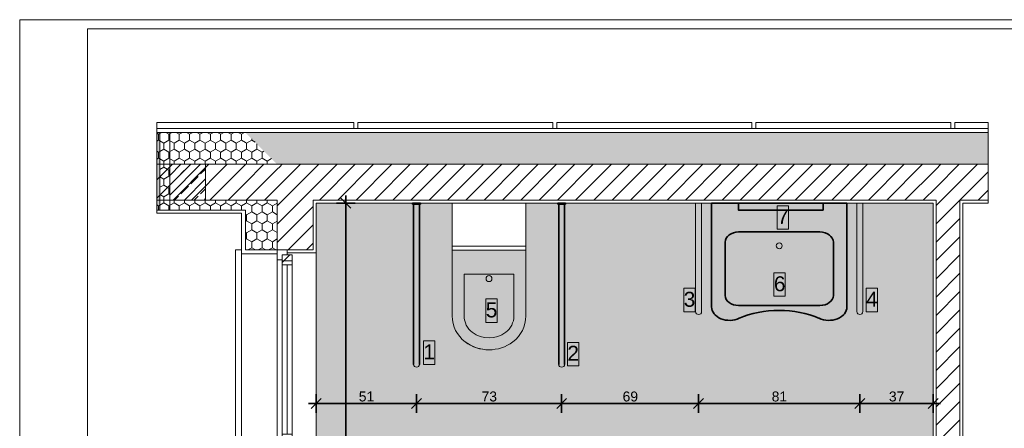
# Model space of a CAD drawing. Extents: x 5465377 to 5465550, y 5925276 to 5925338.
# Tile 118 of 182: x 5465432.61 to 5465437.56, y 5925315.27 to 5925317.32. Entities that reach past the tile are written whole.
import ezdxf
from ezdxf.enums import TextEntityAlignment as Align

# ---------------------------------------------------------------- set-up
doc = ezdxf.new("R2010")
doc.units = 0
doc.header["$MEASUREMENT"] = 0
for name, color, linetype, lineweight in [('0_Nr_Pióra__1', 7, 'Continuous', 13), ('0_Nr_Pióra__121', 255, 'Continuous', 0), ('0_Nr_Pióra__141', 7, 'Continuous', 0), ('0_Nr_Pióra__142', 7, 'Continuous', 18), ('_aranzacja _Nr_pióra__141_Nr_Pióra__7', 7, 'Continuous', 35), ('_aranzacja _Nr_pióra__201_Nr_Pióra__1', 7, 'Continuous', 13), ('_aranzacja _Nr_pióra__248_Nr_Pióra__4', 102, 'Continuous', 20), ('_aranzacja _Nr_pióra__41_Nr_Pióra__7', 7, 'Continuous', 35), ('_aranzacja _Nr_pióra__7_Nr_Pióra__1', 7, 'Continuous', 13), ('_aranzacja _Nr_pióra__7_Nr_Pióra__7', 7, 'Continuous', 35), ('_aranzacja_Nr_Pióra__7', 7, 'Continuous', 35), ('_ARCH_Sciany_Nr_Pióra__141', 7, 'Continuous', 0), ('_ARCH_Sciany_Nr_Pióra__142', 7, 'Continuous', 18), ('_ARCH_strefy_Nr_Pióra__121', 255, 'Continuous', 0), ('_ARCH_strefy_Nr_Pióra__141', 7, 'Continuous', 0), ('Okna ArchiCADa_Nr_Pióra__103', 31, 'Continuous', 15), ('Okna ArchiCADa_Nr_Pióra__141', 7, 'Continuous', 0), ('zzz_elewacje_Nr_pióra__141_Nr_Pióra__141', 7, 'Continuous', 0)]:
    doc.layers.add(name, color=color, linetype=linetype, lineweight=lineweight)
for name, color, linetype in [('_aranzacja', 7, 'Continuous'), ('_ARCH_Sciany', 7, 'Continuous'), ('_ARCH_strefy', 7, 'Continuous')]:
    doc.layers.add(name, color=color, linetype=linetype)
doc.styles.add('GENERATED_STYLE_1', font='arial.ttf')
doc.styles.add('GENERATED_STYLE_2', font='txt')
doc.styles.add('GENERATED_STYLE_3', font='txt')
doc.styles.add('GENERATED_STYLE_4', font='arial.ttf')
doc.styles.add('GENERATED_STYLE_5', font='txt')
doc.styles.get("Standard").update_dxf_attribs({"font": 'txt', "bigfont": 'BIGFONT.SHX'})
doc.dimstyles.new('GENERATED_STYLE__11', dxfattribs={"dimtxt": 0.05, "dimasz": 0.0475, "dimexe": 0.18, "dimexo": 0, "dimgap": 0.09, "dimtad": 1, "dimtih": 1, "dimtoh": 1, "dimdec": 0, "dimlfac": 100, "dimzin": 0, "dimdsep": 46, "dimtxsty": 'GENERATED_STYLE_5', "dimblk": 'ARROWHEAD_6', "dimblk1": 'ARROWHEAD_6', "dimblk2": 'ARROWHEAD_6', "dimcen": 0.09, "dimclrd": 256, "dimclre": 256, "dimclrt": 256, "dimazin": 0, "dimtfac": 1, "dimtdec": 4, "dimtmove": 0, "dimatfit": 3, "dimfxl": 0, "dimtolj": 1, "dimtzin": 0, "dimarcsym": 0})
doc.dimstyles.new('GENERATED_STYLE__12', dxfattribs={"dimtxt": 0.05, "dimasz": 0.0475, "dimexe": 0.18, "dimexo": 0, "dimgap": 0.09, "dimtad": 1, "dimdec": 0, "dimlfac": 100, "dimzin": 0, "dimdsep": 46, "dimtxsty": 'GENERATED_STYLE_5', "dimblk": 'ARROWHEAD_6', "dimblk1": 'ARROWHEAD_6', "dimblk2": 'ARROWHEAD_6', "dimcen": 0.09, "dimclrd": 256, "dimclre": 256, "dimclrt": 256, "dimazin": 0, "dimtfac": 1, "dimtdec": 4, "dimtmove": 0, "dimatfit": 3, "dimfxl": 0, "dimtolj": 1, "dimtzin": 0, "dimarcsym": 0})
pattern_1 = [(45, (5464021.33072, 5925651.47357), (-0.045961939, 0.045961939), [])]
pattern_2 = [(90, (5464021.330723, 5925651.47357), (-0.0519615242, 0), [0.03, -0.06]), (90, (5464021.30474, 5925651.51857), (-0.0519615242, 0), [0.03, -0.06]), (150, (5464021.330723, 5925651.50357), (0.0259807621, 0.045), [0.03, -0.06]), (150, (5464021.27876, 5925651.50357), (0.0259807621, 0.045), [0.03, -0.06]), (-150, (5464021.330723, 5925651.47357), (-0.0259807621, 0.045), [0.03, -0.06]), (-150, (5464021.27876, 5925651.47357), (-0.0259807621, 0.045), [0.03, -0.06])]
pattern_3 = [(90, (5464021.33072, 5925651.47357), (-0.065, 0), []), (45, (5464021.33072, 5925651.47357), (-0.065, 0.065), [])]

# ---------------------------------------------------------------- blocks, each defined once
blk = doc.blocks.new('WC NIEP._0.6_9', base_point=(5465436.5755, 5925314.7563))
at = {"layer": '_ARCH_strefy_Nr_Pióra__121', "linetype": 'Continuous'}
blk.add_hatch(color=256, dxfattribs=at).paths.add_polyline_path([(5465437.1981, 5925313.6028), (5465437.1981, 5925316.4028), (5465435.3245, 5925316.4028), (5465435.1522, 5925316.4028), (5465435.1522, 5925316.166), (5465434.7821, 5925316.166), (5465434.7821, 5925316.4028), (5465434.5574, 5925316.4028), (5465434.0981, 5925316.4028), (5465434.0981, 5925313.6028)], flags=0)
for p, q in [((5465434.5574, 5925316.4028), (5465434.0981, 5925316.4028)), ((5465434.0981, 5925316.4028), (5465434.0981, 5925313.6028)), ((5465434.7821, 5925316.4028), (5465434.5574, 5925316.4028)), ((5465434.7821, 5925316.166), (5465434.7821, 5925316.4028)), ((5465435.3245, 5925316.4028), (5465435.1522, 5925316.4028)), ((5465435.1522, 5925316.4028), (5465435.1522, 5925316.166)), ((5465437.1981, 5925316.4028), (5465435.3245, 5925316.4028)), ((5465437.1981, 5925313.6028), (5465437.1981, 5925316.4028)), ((5465435.1522, 5925316.166), (5465434.7821, 5925316.166)), ((5465434.0981, 5925313.6028), (5465437.1981, 5925313.6028))]:
    blk.add_line(p, q, dxfattribs=at)
at = {"layer": '_ARCH_strefy_Nr_Pióra__121', "linetype": 'Continuous', "flags": 128}
blk.add_lwpolyline([(5465437.1981, 5925313.6028), (5465437.1981, 5925316.4028), (5465435.3245, 5925316.4028), (5465435.1522, 5925316.4028), (5465435.1522, 5925316.166), (5465434.7821, 5925316.166), (5465434.7821, 5925316.4028), (5465434.5574, 5925316.4028), (5465434.0981, 5925316.4028), (5465434.0981, 5925313.6028)], close=True, dxfattribs=at)
at = {"layer": '_ARCH_strefy_Nr_Pióra__141', "linetype": 'Continuous'}
for p, q in [((5465436.2619, 5925314.992), (5465436.889, 5925314.992)), ((5465436.2619, 5925314.8348), (5465436.2619, 5925314.992)), ((5465436.889, 5925314.992), (5465436.889, 5925314.8348)), ((5465436.889, 5925314.8348), (5465436.2619, 5925314.8348)), ((5465436.2619, 5925314.8348), (5465436.889, 5925314.8348)), ((5465436.2619, 5925314.6701), (5465436.2619, 5925314.8348)), ((5465436.889, 5925314.8348), (5465436.889, 5925314.6701)), ((5465436.889, 5925314.6701), (5465436.2619, 5925314.6701)), ((5465436.2619, 5925314.6701), (5465436.889, 5925314.6701)), ((5465436.2619, 5925314.513), (5465436.2619, 5925314.6701)), ((5465436.889, 5925314.6701), (5465436.889, 5925314.513)), ((5465436.889, 5925314.513), (5465436.2619, 5925314.513))]:
    blk.add_line(p, q, dxfattribs=at)
at = {"linetype": 'Continuous', "flags": 1}
for tag in ['ROOM_AREA', 'ROOM_PERIM', 'ROOM_WALLS_SURF', 'ROOM_DOORS_SURF', 'ROOM_WINDS_SURF', 'ROOM_BASELEV', 'ROOM_HEIGHT', 'ROOM_NET_AREA', 'ROOM_REDUCED_AREA', 'ROOM_CALC_AREA', 'ROOM_VOLUME']:
    blk.add_attdef(tag, text='', height=2, dxfattribs=at).set_placement((5465436.5755, 5925313.7231), align=Align.BOTTOM_LEFT)
at = {"layer": '_ARCH_strefy_Nr_Pióra__141', "linetype": 'Continuous', "insert": (5465436.3675, 5925314.6393), "char_height": 0.1, "attachment_point": 1, "style": 'GENERATED_STYLE_3'}
blk.add_mtext('{8,59 m2}', dxfattribs=at)
at = {"layer": '_ARCH_strefy_Nr_Pióra__141'}
for tag, style, p in [('ROOM_NUMBER', 'GENERATED_STYLE_1', (5465436.4804, 5925314.8396)), ('ROOM_NAME', 'GENERATED_STYLE_2', (5465436.3119, 5925314.6739))]:
    blk.add_attdef(tag, text='', height=0.1, dxfattribs=dict(at, style=style)).set_placement(p, align=Align.BOTTOM_LEFT)
blk = doc.blocks.new('O1 rozwierane 12_2', base_point=(5464021.3307, 5925651.4736))
at = {"layer": 'Okna ArchiCADa_Nr_Pióra__103', "linetype": 'Continuous'}
h = blk.add_hatch(dxfattribs=at)
h.set_pattern_fill('cegła_szamotowa', color=256, style=0, pattern_type=2)
h.set_pattern_definition(pattern_3)
h.paths.add_polyline_path([(5464020.8557, 5925651.3986), (5464020.9057, 5925651.3986), (5464020.9057, 5925651.4486), (5464020.8557, 5925651.4486)], flags=0)
h = blk.add_hatch(dxfattribs=at)
h.set_pattern_fill('cegła_szamotowa', color=256, style=0, pattern_type=2)
h.set_pattern_definition(pattern_3)
h.paths.add_polyline_path([(5464021.8057, 5925651.4486), (5464021.7557, 5925651.4486), (5464021.7557, 5925651.3986), (5464021.8057, 5925651.3986)], flags=0)
at = {"layer": 'Okna ArchiCADa_Nr_Pióra__141', "linetype": 'Continuous'}
for p, q in [((5464020.8307, 5925651.6536), (5464020.8307, 5925651.6836)), ((5464020.8307, 5925651.6836), (5464021.8307, 5925651.6836)), ((5464020.8507, 5925651.6536), (5464021.8107, 5925651.6536)), ((5464021.8307, 5925651.6836), (5464021.8307, 5925651.6536)), ((5464020.8807, 5925651.4736), (5464020.8307, 5925651.4736)), ((5464020.8307, 5925651.4736), (5464020.8307, 5925651.4236)), ((5464020.8307, 5925651.4736), (5464020.8307, 5925651.4236)), ((5464020.8557, 5925651.4236), (5464020.8557, 5925651.4486)), ((5464020.8557, 5925651.4486), (5464020.8807, 5925651.4486)), ((5464020.9057, 5925651.4486), (5464020.8557, 5925651.4486)), ((5464020.8557, 5925651.4486), (5464020.8557, 5925651.3986)), ((5464020.8807, 5925651.4486), (5464020.8807, 5925651.4736)), ((5464021.7807, 5925651.4736), (5464020.8807, 5925651.4736)), ((5464020.9057, 5925651.4486), (5464021.7557, 5925651.4486)), ((5464020.9057, 5925651.3986), (5464020.9057, 5925651.4486)), ((5464021.8057, 5925651.4486), (5464021.7557, 5925651.4486)), ((5464021.7557, 5925651.4486), (5464021.7557, 5925651.3986)), ((5464021.8307, 5925651.4736), (5464021.7807, 5925651.4736)), ((5464021.7807, 5925651.4736), (5464021.7807, 5925651.4486)), ((5464021.7807, 5925651.4486), (5464021.8057, 5925651.4486)), ((5464021.8057, 5925651.4486), (5464021.8057, 5925651.4236)), ((5464021.8057, 5925651.3986), (5464021.8057, 5925651.4486)), ((5464021.8307, 5925651.4236), (5464021.8307, 5925651.4736)), ((5464021.8307, 5925651.4736), (5464021.8307, 5925651.4236)), ((5464020.8307, 5925651.4236), (5464020.8557, 5925651.4236)), ((5464020.8557, 5925651.3986), (5464020.9057, 5925651.3986)), ((5464020.9057, 5925651.4236), (5464021.7557, 5925651.4236)), ((5464020.9057, 5925651.3986), (5464021.7557, 5925651.3986)), ((5464020.9057, 5925651.3986), (5464021.7557, 5925651.3986)), ((5464021.7557, 5925651.3986), (5464021.8057, 5925651.3986)), ((5464021.8057, 5925651.4236), (5464021.8307, 5925651.4236)), ((5464020.8457, 5925651.2786), (5464021.8157, 5925651.2786)), ((5464020.8457, 5925651.2786), (5464021.8157, 5925651.2786))]:
    blk.add_line(p, q, dxfattribs=at)
blk = doc.blocks.new('Ściana_422', base_point=(5465434.0981, 5925316.4028))
at = {"layer": '_ARCH_Sciany_Nr_Pióra__141', "linetype": 'Continuous'}
h = blk.add_hatch(dxfattribs=at)
h.set_pattern_fill('Styropian2', color=256, style=0, pattern_type=2)
h.set_pattern_definition(pattern_2)
h.paths.add_polyline_path([(5465433.7231, 5925316.7578), (5465433.7231, 5925316.5978), (5465433.7431, 5925316.5978), (5465433.7431, 5925316.7578)], flags=0)
h = blk.add_hatch(dxfattribs=at)
h.set_pattern_fill('Styropian2', color=256, style=0, pattern_type=2)
h.set_pattern_definition(pattern_2)
h.paths.add_polyline_path([(5465433.7431, 5925316.7578), (5465433.7431, 5925316.5978), (5465433.9031, 5925316.5978)], flags=0)
h = blk.add_hatch(dxfattribs=at)
h.set_pattern_fill('cegła_zwykła', color=256, style=0, pattern_type=2)
h.set_pattern_definition(pattern_1)
h.paths.add_polyline_path([(5465433.7231, 5925316.5978), (5465433.7231, 5925316.4178), (5465433.7431, 5925316.4178), (5465433.7431, 5925316.5978)], flags=0)
h = blk.add_hatch(dxfattribs=at)
h.set_pattern_fill('cegła_zwykła', color=256, style=0, pattern_type=2)
h.set_pattern_definition(pattern_1)
h.paths.add_polyline_path([(5465433.7431, 5925316.5978), (5465433.7431, 5925316.4178), (5465433.9031, 5925316.4178), (5465433.9031, 5925316.5978)], flags=0)
h = blk.add_hatch(dxfattribs=at)
h.set_pattern_fill('Styropian2', color=256, style=0, pattern_type=2)
h.set_pattern_definition(pattern_2)
h.paths.add_polyline_path([(5465433.7431, 5925316.5978), (5465433.9031, 5925316.5978)], flags=0)
h = blk.add_hatch(dxfattribs=at)
h.set_pattern_fill('cegła_zwykła', color=256, style=0, pattern_type=2)
h.set_pattern_definition(pattern_1)
h.paths.add_polyline_path([(5465433.9031, 5925316.5978), (5465433.9031, 5925316.4178), (5465434.0831, 5925316.4178)], flags=0)
h = blk.add_hatch(dxfattribs=at)
h.set_pattern_fill('Styropian2', color=256, style=0, pattern_type=2)
h.set_pattern_definition(pattern_2)
h.paths.add_polyline_path([(5465433.7231, 5925316.4178), (5465433.7231, 5925316.3678), (5465433.7431, 5925316.3678), (5465433.7431, 5925316.4178)], flags=0)
h = blk.add_hatch(dxfattribs=at)
h.set_pattern_fill('Styropian2', color=256, style=0, pattern_type=2)
h.set_pattern_definition(pattern_2)
h.paths.add_polyline_path([(5465433.7431, 5925316.4178), (5465433.7431, 5925316.3678), (5465433.9031, 5925316.3678), (5465433.9031, 5925316.4178)], flags=0)
h = blk.add_hatch(dxfattribs=at)
h.set_pattern_fill('cegła_zwykła', color=256, style=0, pattern_type=2)
h.set_pattern_definition(pattern_1)
h.paths.add_polyline_path([(5465433.9031, 5925316.4178), (5465433.9031, 5925316.1678), (5465433.9531, 5925316.1678), (5465434.0831, 5925316.1678), (5465434.0831, 5925316.4178)], flags=0)
h = blk.add_hatch(dxfattribs=at)
h.set_pattern_fill('Styropian2', color=256, style=0, pattern_type=2)
h.set_pattern_definition(pattern_2)
h.paths.add_polyline_path([(5465433.7431, 5925316.1678), (5465433.9031, 5925316.1678), (5465433.9031, 5925316.3678), (5465433.7431, 5925316.3678)], flags=0)
h = blk.add_hatch(dxfattribs=at)
h.set_pattern_fill('Styropian2', color=256, style=0, pattern_type=2)
h.set_pattern_definition(pattern_2)
h.paths.add_polyline_path([(5465433.7431, 5925315.1678), (5465433.7431, 5925314.6028), (5465433.9031, 5925314.6028), (5465433.9031, 5925315.1678)], flags=0)
h = blk.add_hatch(dxfattribs=at)
h.set_pattern_fill('cegła_zwykła', color=256, style=0, pattern_type=2)
h.set_pattern_definition(pattern_1)
h.paths.add_polyline_path([(5465433.9031, 5925315.1678), (5465433.9031, 5925314.6028), (5465433.9531, 5925314.6028), (5465434.0831, 5925314.6028), (5465434.0831, 5925315.1678), (5465433.9531, 5925315.1678)], flags=0)
h = blk.add_hatch(dxfattribs=at)
h.set_pattern_fill('Styropian2', color=256, style=0, pattern_type=2)
h.set_pattern_definition(pattern_2)
h.paths.add_polyline_path([(5465433.7431, 5925313.1603), (5465433.9031, 5925313.1603), (5465433.9031, 5925313.6028), (5465433.7431, 5925313.6028)], flags=0)
h = blk.add_hatch(dxfattribs=at)
h.set_pattern_fill('cegła_zwykła', color=256, style=0, pattern_type=2)
h.set_pattern_definition(pattern_1)
h.paths.add_polyline_path([(5465433.9031, 5925313.6028), (5465433.9031, 5925313.5878), (5465434.0831, 5925313.5878), (5465434.0831, 5925313.6028), (5465433.9531, 5925313.6028)], flags=0)
h = blk.add_hatch(dxfattribs=at)
h.set_pattern_fill('cegła_zwykła', color=256, style=0, pattern_type=2)
h.set_pattern_definition(pattern_1)
h.paths.add_polyline_path([(5465433.9031, 5925313.5878), (5465433.9031, 5925313.4678), (5465434.0831, 5925313.4678), (5465434.0831, 5925313.5878)], flags=0)
h = blk.add_hatch(dxfattribs=at)
h.set_pattern_fill('cegła_zwykła', color=256, style=0, pattern_type=2)
h.set_pattern_definition(pattern_1)
h.paths.add_polyline_path([(5465434.0831, 5925313.5878), (5465434.0831, 5925313.4678), (5465434.0981, 5925313.4678), (5465434.0981, 5925313.5878)], flags=0)
h = blk.add_hatch(dxfattribs=at)
h.set_pattern_fill('cegła_zwykła', color=256, style=0, pattern_type=2)
h.set_pattern_definition(pattern_1)
h.paths.add_polyline_path([(5465433.9031, 5925313.4678), (5465433.9031, 5925313.1603), (5465434.0831, 5925313.1603), (5465434.0831, 5925313.4678)], flags=0)
for p, q in [((5465433.7431, 5925316.7578), (5465433.7231, 5925316.7578)), ((5465434.0981, 5925316.1678), (5465434.0981, 5925316.4028)), ((5465433.7231, 5925316.3678), (5465433.7431, 5925316.3678)), ((5465433.7231, 5925316.3528), (5465433.7231, 5925316.1678)), ((5465433.7431, 5925316.3678), (5465433.7431, 5925316.1678)), ((5465433.7231, 5925316.1678), (5465433.7231, 5925316.1478)), ((5465433.7231, 5925316.1478), (5465433.9031, 5925316.1478)), ((5465433.7431, 5925316.1678), (5465433.9031, 5925316.1678)), ((5465433.9031, 5925316.1678), (5465433.9031, 5925316.1478)), ((5465433.9031, 5925316.1678), (5465433.9531, 5925316.1678)), ((5465433.9531, 5925316.1678), (5465433.9531, 5925316.1528)), ((5465434.0981, 5925316.1528), (5465433.9531, 5925316.1528)), ((5465434.0981, 5925316.1678), (5465434.0981, 5925316.1528)), ((5465433.7231, 5925315.1878), (5465433.9031, 5925315.1878)), ((5465433.7231, 5925315.1678), (5465433.7231, 5925315.1878)), ((5465433.7231, 5925315.1678), (5465433.7231, 5925314.6028)), ((5465433.7431, 5925315.1678), (5465433.7431, 5925314.6028)), ((5465433.7431, 5925315.1678), (5465433.9031, 5925315.1678)), ((5465433.9031, 5925315.1678), (5465433.9031, 5925315.1878)), ((5465433.9031, 5925315.1678), (5465433.9531, 5925315.1678)), ((5465434.0981, 5925315.1828), (5465433.9531, 5925315.1828)), ((5465433.9531, 5925315.1678), (5465433.9531, 5925315.1828)), ((5465434.0981, 5925315.1678), (5465434.0981, 5925315.1828)), ((5465434.0981, 5925314.6028), (5465434.0981, 5925315.1678)), ((5465433.7231, 5925314.6028), (5465433.7231, 5925314.5828)), ((5465433.7431, 5925314.6028), (5465433.9031, 5925314.6028)), ((5465433.9031, 5925314.6028), (5465433.9031, 5925314.5828)), ((5465433.9031, 5925314.6028), (5465433.9531, 5925314.6028)), ((5465433.9531, 5925314.6028), (5465433.9531, 5925314.5878)), ((5465434.0981, 5925314.6028), (5465434.0981, 5925314.5878)), ((5465433.7231, 5925314.5828), (5465433.9031, 5925314.5828)), ((5465434.0981, 5925314.5878), (5465433.9531, 5925314.5878)), ((5465433.7231, 5925313.6228), (5465433.9031, 5925313.6228)), ((5465433.7231, 5925313.6028), (5465433.7231, 5925313.6228)), ((5465433.9031, 5925313.6028), (5465433.9031, 5925313.6228)), ((5465434.0981, 5925313.6178), (5465433.9531, 5925313.6178)), ((5465433.9531, 5925313.6028), (5465433.9531, 5925313.6178)), ((5465434.0981, 5925313.6028), (5465434.0981, 5925313.6178)), ((5465433.7231, 5925313.6028), (5465433.7231, 5925313.1603)), ((5465433.7431, 5925313.6028), (5465433.7431, 5925313.1603)), ((5465433.7431, 5925313.6028), (5465433.9031, 5925313.6028)), ((5465433.9031, 5925313.6028), (5465433.9531, 5925313.6028)), ((5465434.0981, 5925313.1603), (5465434.0981, 5925313.4528)), ((5465433.7231, 5925313.1603), (5465434.0981, 5925313.1603))]:
    blk.add_line(p, q, dxfattribs=at)
at = {"layer": '_ARCH_Sciany_Nr_Pióra__142', "linetype": 'Continuous'}
for p, q in [((5465433.7431, 5925316.5978), (5465433.7231, 5925316.5978)), ((5465433.9031, 5925316.5978), (5465433.7431, 5925316.5978)), ((5465433.7231, 5925316.4178), (5465433.7431, 5925316.4178)), ((5465433.7431, 5925316.4178), (5465433.9031, 5925316.4178)), ((5465433.9031, 5925316.4178), (5465433.9031, 5925316.1678)), ((5465434.0831, 5925316.1678), (5465434.0831, 5925316.4178)), ((5465434.0831, 5925316.1678), (5465433.9531, 5925316.1678)), ((5465433.9031, 5925315.1678), (5465433.9031, 5925314.6028)), ((5465434.0831, 5925315.1678), (5465433.9531, 5925315.1678)), ((5465434.0831, 5925314.6028), (5465434.0831, 5925315.1678)), ((5465434.0831, 5925314.6028), (5465433.9531, 5925314.6028)), ((5465433.9031, 5925313.6028), (5465433.9031, 5925313.5878)), ((5465433.9031, 5925313.5878), (5465433.9031, 5925313.4678)), ((5465434.0831, 5925313.6028), (5465433.9531, 5925313.6028)), ((5465434.0831, 5925313.5878), (5465434.0831, 5925313.6028)), ((5465434.0981, 5925313.5878), (5465434.0831, 5925313.5878)), ((5465433.9031, 5925313.4678), (5465433.9031, 5925313.1603)), ((5465434.0831, 5925313.4678), (5465434.0981, 5925313.4678)), ((5465434.0831, 5925313.1603), (5465434.0831, 5925313.4678))]:
    blk.add_line(p, q, dxfattribs=at)
at = {"layer": 'Okna ArchiCADa_Nr_Pióra__141', "linetype": 'Continuous', "xscale": -1, "rotation": 90.00000000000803}
for p in [(5465433.9031, 5925315.6678), (5465433.9031, 5925314.1028)]:
    blk.add_blockref('O1 rozwierane 12_2', p, dxfattribs=at)
blk = doc.blocks.new('Ściana_428', base_point=(5465437.1981, 5925313.6028))
at = {"layer": '_ARCH_Sciany_Nr_Pióra__141', "linetype": 'Continuous'}
h = blk.add_hatch(dxfattribs=at)
h.set_pattern_fill('cegła_zwykła', color=256, style=0, pattern_type=2)
h.set_pattern_definition(pattern_1)
h.paths.add_polyline_path([(5465437.3331, 5925313.5878), (5465437.3331, 5925316.4028), (5465437.2131, 5925316.4028), (5465437.2131, 5925313.5878)], flags=0)
h = blk.add_hatch(dxfattribs=at)
h.set_pattern_fill('cegła_zwykła', color=256, style=0, pattern_type=2)
h.set_pattern_definition(pattern_1)
h.paths.add_polyline_path([(5465437.2131, 5925313.4678), (5465437.2131, 5925313.5878), (5465437.1981, 5925313.5878), (5465437.1981, 5925313.4678)], flags=0)
h = blk.add_hatch(dxfattribs=at)
h.set_pattern_fill('cegła_zwykła', color=256, style=0, pattern_type=2)
h.set_pattern_definition(pattern_1)
h.paths.add_polyline_path([(5465437.2131, 5925313.4678), (5465437.3331, 5925313.5878), (5465437.2131, 5925313.5878)], flags=0)
for p, q in [((5465437.1981, 5925316.4028), (5465437.1981, 5925313.6028)), ((5465437.3481, 5925313.6028), (5465437.3481, 5925316.4028))]:
    blk.add_line(p, q, dxfattribs=at)
at = {"layer": '_ARCH_Sciany_Nr_Pióra__142', "linetype": 'Continuous'}
for p, q in [((5465437.2131, 5925316.4028), (5465437.2131, 5925313.5878)), ((5465437.3331, 5925313.5878), (5465437.3331, 5925316.4028)), ((5465437.2131, 5925313.5878), (5465437.1981, 5925313.5878)), ((5465437.1981, 5925313.4678), (5465437.2131, 5925313.4678))]:
    blk.add_line(p, q, dxfattribs=at)
blk.add_point((5465437.3331, 5925313.5878), dxfattribs=at)
blk = doc.blocks.new('Ściana_434', base_point=(5465433.2981, 5925316.8078))
at = {"layer": '_ARCH_Sciany_Nr_Pióra__141', "linetype": 'Continuous'}
for p, q in [((5465434.2881, 5925316.8078), (5465433.2981, 5925316.8078)), ((5465433.2981, 5925316.8078), (5465433.2981, 5925316.7778)), ((5465433.2981, 5925316.7778), (5465434.2881, 5925316.7778)), ((5465434.2881, 5925316.7778), (5465434.2881, 5925316.8078))]:
    blk.add_line(p, q, dxfattribs=at)
blk = doc.blocks.new('Ściana_431', base_point=(5465434.3081, 5925316.8078))
at = {"layer": '_ARCH_Sciany_Nr_Pióra__141', "linetype": 'Continuous'}
for p, q in [((5465435.2881, 5925316.8078), (5465434.3081, 5925316.8078)), ((5465434.3081, 5925316.8078), (5465434.3081, 5925316.7778)), ((5465434.3081, 5925316.7778), (5465435.2881, 5925316.7778)), ((5465435.2881, 5925316.7778), (5465435.2881, 5925316.8078))]:
    blk.add_line(p, q, dxfattribs=at)
blk = doc.blocks.new('Ściana_430', base_point=(5465435.3081, 5925316.8078))
at = {"layer": '_ARCH_Sciany_Nr_Pióra__141', "linetype": 'Continuous'}
for p, q in [((5465436.2881, 5925316.8078), (5465435.3081, 5925316.8078)), ((5465435.3081, 5925316.8078), (5465435.3081, 5925316.7778)), ((5465435.3081, 5925316.7778), (5465436.2881, 5925316.7778)), ((5465436.2881, 5925316.7778), (5465436.2881, 5925316.8078))]:
    blk.add_line(p, q, dxfattribs=at)
blk = doc.blocks.new('Ściana_429', base_point=(5465436.3081, 5925316.8078))
at = {"layer": '_ARCH_Sciany_Nr_Pióra__141', "linetype": 'Continuous'}
for p, q in [((5465437.2881, 5925316.8078), (5465436.3081, 5925316.8078)), ((5465436.3081, 5925316.8078), (5465436.3081, 5925316.7778)), ((5465436.3081, 5925316.7778), (5465437.2881, 5925316.7778)), ((5465437.2881, 5925316.7778), (5465437.2881, 5925316.8078))]:
    blk.add_line(p, q, dxfattribs=at)
blk = doc.blocks.new('Ściana_427', base_point=(5465437.3081, 5925316.8078))
at = {"layer": '_ARCH_Sciany_Nr_Pióra__141', "linetype": 'Continuous'}
for p, q in [((5465437.475, 5925316.8078), (5465437.3081, 5925316.8078)), ((5465437.3081, 5925316.8078), (5465437.3081, 5925316.7778)), ((5465437.3081, 5925316.7778), (5465437.475, 5925316.7778)), ((5465437.475, 5925316.7778), (5465437.475, 5925316.8078))]:
    blk.add_line(p, q, dxfattribs=at)
blk = doc.blocks.new('Ściana_424', base_point=(5465434.0981, 5925316.3528))
at = {"layer": '_ARCH_Sciany_Nr_Pióra__141', "linetype": 'Continuous'}
h = blk.add_hatch(dxfattribs=at)
h.set_pattern_fill('Styropian2', color=256, style=0, pattern_type=2)
h.set_pattern_definition(pattern_2)
h.paths.add_polyline_path([(5465433.7231, 5925316.7578), (5465433.2981, 5925316.7578), (5465433.2981, 5925316.5978), (5465433.7231, 5925316.5978)], flags=0)
h = blk.add_hatch(dxfattribs=at)
h.set_pattern_fill('cegła_zwykła', color=256, style=0, pattern_type=2)
h.set_pattern_definition(pattern_1)
h.paths.add_polyline_path([(5465433.2981, 5925316.4178), (5465433.7231, 5925316.4178), (5465433.7231, 5925316.5978), (5465433.2981, 5925316.5978)], flags=0)
h = blk.add_hatch(dxfattribs=at)
h.set_pattern_fill('Styropian2', color=256, style=0, pattern_type=2)
h.set_pattern_definition(pattern_2)
h.paths.add_polyline_path([(5465433.2981, 5925316.3678), (5465433.7231, 5925316.3678), (5465433.7231, 5925316.4178), (5465433.2981, 5925316.4178)], flags=0)
for p, q in [((5465433.7231, 5925316.7778), (5465433.2981, 5925316.7778)), ((5465433.2981, 5925316.7578), (5465433.2981, 5925316.7778)), ((5465433.7231, 5925316.7578), (5465433.2981, 5925316.7578)), ((5465433.2981, 5925316.5978), (5465433.2981, 5925316.7578)), ((5465433.2981, 5925316.4178), (5465433.2981, 5925316.5978)), ((5465433.2981, 5925316.3678), (5465433.2981, 5925316.4178)), ((5465433.2981, 5925316.3678), (5465433.7231, 5925316.3678)), ((5465433.2981, 5925316.3528), (5465433.2981, 5925316.3678)), ((5465433.2981, 5925316.3528), (5465433.7231, 5925316.3528))]:
    blk.add_line(p, q, dxfattribs=at)
at = {"layer": '_ARCH_Sciany_Nr_Pióra__142', "linetype": 'Continuous'}
for p, q in [((5465433.7231, 5925316.5978), (5465433.2981, 5925316.5978)), ((5465433.2981, 5925316.4178), (5465433.7231, 5925316.4178))]:
    blk.add_line(p, q, dxfattribs=at)
blk = doc.blocks.new('Ściana_425', base_point=(5465437.475, 5925316.4028))
at = {"layer": '_ARCH_Sciany_Nr_Pióra__141', "linetype": 'Continuous'}
h = blk.add_hatch(dxfattribs=at)
h.set_pattern_fill('Styropian2', color=256, style=0, pattern_type=2)
h.set_pattern_definition(pattern_2)
h.paths.add_polyline_path([(5465437.475, 5925316.7578), (5465433.7431, 5925316.7578), (5465433.9031, 5925316.5978), (5465437.475, 5925316.5978)], flags=0)
h = blk.add_hatch(dxfattribs=at)
h.set_pattern_fill('cegła_zwykła', color=256, style=0, pattern_type=2)
h.set_pattern_definition(pattern_1)
h.paths.add_polyline_path([(5465437.2131, 5925316.5978), (5465433.9031, 5925316.5978), (5465434.0831, 5925316.4178), (5465437.2131, 5925316.4178)], flags=0)
h = blk.add_hatch(dxfattribs=at)
h.set_pattern_fill('cegła_zwykła', color=256, style=0, pattern_type=2)
h.set_pattern_definition(pattern_1)
h.paths.add_polyline_path([(5465437.3331, 5925316.5978), (5465437.2131, 5925316.5978), (5465437.2131, 5925316.4178), (5465437.3331, 5925316.4178)], flags=0)
h = blk.add_hatch(dxfattribs=at)
h.set_pattern_fill('cegła_zwykła', color=256, style=0, pattern_type=2)
h.set_pattern_definition(pattern_1)
h.paths.add_polyline_path([(5465437.3331, 5925316.4178), (5465437.475, 5925316.4178), (5465437.475, 5925316.5978), (5465437.3331, 5925316.5978)], flags=0)
h = blk.add_hatch(dxfattribs=at)
h.set_pattern_fill('cegła_zwykła', color=256, style=0, pattern_type=2)
h.set_pattern_definition(pattern_1)
h.paths.add_polyline_path([(5465437.3331, 5925316.4178), (5465437.2131, 5925316.4178), (5465437.2131, 5925316.4028), (5465437.3331, 5925316.4028)], flags=0)
for p, q in [((5465437.475, 5925316.7778), (5465433.7231, 5925316.7778)), ((5465437.475, 5925316.4028), (5465437.475, 5925316.7778)), ((5465437.475, 5925316.7578), (5465433.7431, 5925316.7578)), ((5465434.0981, 5925316.4028), (5465437.1981, 5925316.4028)), ((5465437.3481, 5925316.4028), (5465437.475, 5925316.4028))]:
    blk.add_line(p, q, dxfattribs=at)
at = {"layer": '_ARCH_Sciany_Nr_Pióra__142', "linetype": 'Continuous'}
for p, q in [((5465437.2131, 5925316.5978), (5465433.9031, 5925316.5978)), ((5465437.3331, 5925316.5978), (5465437.2131, 5925316.5978)), ((5465437.475, 5925316.5978), (5465437.3331, 5925316.5978)), ((5465434.0831, 5925316.4178), (5465437.2131, 5925316.4178)), ((5465437.2131, 5925316.4178), (5465437.2131, 5925316.4028)), ((5465437.3331, 5925316.4028), (5465437.3331, 5925316.4178)), ((5465437.3331, 5925316.4178), (5465437.475, 5925316.4178))]:
    blk.add_line(p, q, dxfattribs=at)
blk = doc.blocks.new('Bidet stojący 12_2', base_point=(5464021.3307, 5925651.4736))
at = {"layer": '0_Nr_Pióra__1', "linetype": 'Continuous'}
for p, q in [((5464021.5157, 5925651.9736), (5464021.1457, 5925651.9736)), ((5464021.1457, 5925651.9736), (5464021.1457, 5925651.6436)), ((5464021.5157, 5925651.9736), (5464021.5157, 5925651.6436)), ((5464021.2057, 5925651.8536), (5464021.2057, 5925651.6436)), ((5464021.2057, 5925651.8536), (5464021.4557, 5925651.8536)), ((5464021.4557, 5925651.8536), (5464021.4557, 5925651.6436))]:
    blk.add_line(p, q, dxfattribs=at)
blk.add_circle((5464021.3307, 5925651.8311), 0.015, dxfattribs=at)
for centre, radius, start, end in [((5464021.3082, 5925651.6436), 0.1625, 180, 233.1301), ((5464021.3082, 5925651.6436), 0.1625, 180, 233.1301), ((5464021.3082, 5925651.6436), 0.1025, 180, 233.1301), ((5464021.3532, 5925651.6436), 0.1025, 306.8699, 0), ((5464021.3532, 5925651.6436), 0.1625, 306.8699, 0), ((5464021.3307, 5925651.6736), 0.14, 233.1301, 306.8699), ((5464021.3307, 5925651.6736), 0.2, 233.1301, 306.8699), ((5464021.3307, 5925651.6736), 0.2, 233.1301, 270)]:
    blk.add_arc(centre, radius, start, end, dxfattribs=at)
blk = doc.blocks.new('Umywalka niepełnospr 12', base_point=(5464021.3307, 5925651.4736))
at = {"layer": '0_Nr_Pióra__1', "linetype": 'Continuous'}
for p, q in [((5464021.3307, 5925651.5316), (5464021.3307, 5925652.0534)), ((5464021.3307, 5925652.0534), (5464022.0107, 5925652.0534)), ((5464022.0107, 5925652.0534), (5464022.0107, 5925651.5316)), ((5464021.4667, 5925651.9084), (5464021.8747, 5925651.9084)), ((5464021.3987, 5925651.8577), (5464021.3987, 5925651.5895)), ((5464021.9427, 5925651.5895), (5464021.9427, 5925651.8577)), ((5464021.4667, 5925651.5388), (5464021.8747, 5925651.5388))]:
    blk.add_line(p, q, dxfattribs=at)
blk.add_circle((5464021.6707, 5925651.839), 0.015, dxfattribs=at)
for centre, major_axis, start_param, end_param in [((5464021.4682, 5925651.8566), (0.0695, 0), 1.592282, 3.120107), ((5464021.8732, 5925651.8566), (0.0695, 0), 0.021486, 1.549311), ((5464021.4682, 5925651.5906), (0.0695, 0), 3.163078, 4.690903), ((5464021.8732, 5925651.5906), (0.0695, 0), 4.733875, 6.2617), ((5464021.4209, 5925651.5316), (0.0902, 0), 3.141593, 5.289261), ((5464021.6707, 5925651.2123), (0.4053, 0), 1.046808, 2.098245), ((5464021.9205, 5925651.5316), (0.0902, 0), 4.135517, 6.283185)]:
    blk.add_ellipse(centre, major_axis=major_axis, ratio=0.746013, start_param=start_param, end_param=end_param, dxfattribs=at)
blk = doc.blocks.new('*D492', base_point=(5464021.3307, 5925651.4736))
at = {"layer": '_aranzacja_Nr_Pióra__7', "linetype": 'Continuous'}
for p, q in [((5465434.0981, 5925315.3498), (5465434.0981, 5925315.4435)), ((5465434.6033, 5925315.3498), (5465434.6033, 5925315.4435)), ((5465434.0606, 5925315.3966), (5465434.0981, 5925315.3966)), ((5465434.1231, 5925315.4216), (5465434.0731, 5925315.3716)), ((5465434.0981, 5925315.3966), (5465434.6033, 5925315.3966)), ((5465434.6283, 5925315.4216), (5465434.5783, 5925315.3716))]:
    blk.add_line(p, q, dxfattribs=at)
at = {"layer": '_aranzacja_Nr_Pióra__7', "insert": (5465434.3128, 5925315.4566), "char_height": 0.05, "attachment_point": 1, "style": 'GENERATED_STYLE_4'}
blk.add_mtext('{51}', dxfattribs=at)
blk = doc.blocks.new('ARROWHEAD_6')
at = {"linetype": 'Continuous'}
for p, q in [((0, 0), (-1, 0)), ((-0.5, -0.5), (0.5, 0.5))]:
    blk.add_line(p, q, dxfattribs=at)
blk = doc.blocks.new('*D493', base_point=(5464021.3307, 5925651.4736))
at = {"layer": '_aranzacja_Nr_Pióra__7', "linetype": 'Continuous'}
for p, q in [((5465434.6033, 5925315.3498), (5465434.6033, 5925315.4435)), ((5465435.3322, 5925315.3498), (5465435.3322, 5925315.4435)), ((5465434.6283, 5925315.4216), (5465434.5783, 5925315.3716)), ((5465434.6033, 5925315.3966), (5465435.3322, 5925315.3966)), ((5465435.3572, 5925315.4216), (5465435.3072, 5925315.3716))]:
    blk.add_line(p, q, dxfattribs=at)
at = {"layer": '_aranzacja_Nr_Pióra__7', "insert": (5465434.9298, 5925315.4566), "char_height": 0.05, "attachment_point": 1, "style": 'GENERATED_STYLE_4'}
blk.add_mtext('{73}', dxfattribs=at)
blk = doc.blocks.new('*D494', base_point=(5464021.3307, 5925651.4736))
at = {"layer": '_aranzacja_Nr_Pióra__7', "linetype": 'Continuous'}
for p, q in [((5465435.3322, 5925315.3498), (5465435.3322, 5925315.4435)), ((5465436.0204, 5925315.3498), (5465436.0204, 5925315.4435)), ((5465435.3572, 5925315.4216), (5465435.3072, 5925315.3716)), ((5465435.3322, 5925315.3966), (5465436.0204, 5925315.3966)), ((5465436.0454, 5925315.4216), (5465435.9954, 5925315.3716))]:
    blk.add_line(p, q, dxfattribs=at)
at = {"layer": '_aranzacja_Nr_Pióra__7', "insert": (5465435.6384, 5925315.4566), "char_height": 0.05, "attachment_point": 1, "style": 'GENERATED_STYLE_4'}
blk.add_mtext('{69}', dxfattribs=at)
blk = doc.blocks.new('*D495', base_point=(5464021.3307, 5925651.4736))
at = {"layer": '_aranzacja_Nr_Pióra__7', "linetype": 'Continuous'}
for p, q in [((5465436.0204, 5925315.3498), (5465436.0204, 5925315.4435)), ((5465436.8304, 5925315.3498), (5465436.8304, 5925315.4435)), ((5465436.0454, 5925315.4216), (5465435.9954, 5925315.3716)), ((5465436.0204, 5925315.3966), (5465436.8304, 5925315.3966)), ((5465436.8554, 5925315.4216), (5465436.8054, 5925315.3716))]:
    blk.add_line(p, q, dxfattribs=at)
at = {"layer": '_aranzacja_Nr_Pióra__7', "insert": (5465436.3875, 5925315.4566), "char_height": 0.05, "attachment_point": 1, "style": 'GENERATED_STYLE_4'}
blk.add_mtext('{81}', dxfattribs=at)
blk = doc.blocks.new('*D496', base_point=(5464021.3307, 5925651.4736))
at = {"layer": '_aranzacja_Nr_Pióra__7', "linetype": 'Continuous'}
for p, q in [((5465436.8304, 5925315.3498), (5465436.8304, 5925315.4435)), ((5465437.1981, 5925315.3498), (5465437.1981, 5925315.4435)), ((5465436.8554, 5925315.4216), (5465436.8054, 5925315.3716)), ((5465436.8304, 5925315.3966), (5465437.1981, 5925315.3966)), ((5465437.1731, 5925315.3716), (5465437.2231, 5925315.4216)), ((5465437.1981, 5925315.3966), (5465437.2356, 5925315.3966))]:
    blk.add_line(p, q, dxfattribs=at)
at = {"layer": '_aranzacja_Nr_Pióra__7', "insert": (5465436.9763, 5925315.4566), "char_height": 0.05, "attachment_point": 1, "style": 'GENERATED_STYLE_4'}
blk.add_mtext('{37}', dxfattribs=at)
blk = doc.blocks.new('*D497', base_point=(5464021.3307, 5925651.4736))
at = {"layer": '_aranzacja_Nr_Pióra__7', "linetype": 'Continuous'}
for p, q in [((5465434.2474, 5925316.4028), (5465434.2474, 5925316.4403)), ((5465434.2942, 5925316.4028), (5465434.2005, 5925316.4028)), ((5465434.2724, 5925316.3778), (5465434.2224, 5925316.4278)), ((5465434.2474, 5925313.6028), (5465434.2474, 5925316.4028)), ((5465434.2224, 5925313.6278), (5465434.2724, 5925313.5778)), ((5465434.2942, 5925313.6028), (5465434.2005, 5925313.6028)), ((5465434.2474, 5925313.5653), (5465434.2474, 5925313.6028))]:
    blk.add_line(p, q, dxfattribs=at)
at = {"layer": '_aranzacja_Nr_Pióra__7', "insert": (5465434.1874, 5925314.9459), "char_height": 0.05, "attachment_point": 1, "rotation": 90, "style": 'GENERATED_STYLE_4'}
blk.add_mtext('{280}', dxfattribs=at)

msp = doc.modelspace()

# ---------------------------------------------------------------- hatches: boundary and pattern name
at = {"layer": '0_Nr_Pióra__1', "linetype": 'Continuous'}
h = msp.add_hatch(dxfattribs=at)
h.set_pattern_fill('Beton_zbrojony2', color=256, style=0, pattern_type=2)
h.set_pattern_definition([(45, (5464021.33072, 5925651.47357), (-0.0494974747, 0.0494974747), []), (45, (5464021.305974, 5925651.49832), (-0.0494974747, 0.0494974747), [0.0525, -0.0175])])
h.paths.add_polyline_path([(5465433.5431, 5925316.4178), (5465433.5431, 5925316.5978), (5465433.3631, 5925316.5978), (5465433.3631, 5925316.4178)], flags=0)
at = {"layer": '0_Nr_Pióra__121', "linetype": 'Continuous'}
msp.add_hatch(color=256, dxfattribs=at).paths.add_polyline_path([(5465433.2981, 5925316.7578), (5465433.2981, 5925316.3678), (5465433.3131, 5925316.3678), (5465433.3131, 5925316.7578)], flags=0)
at = {"layer": '0_Nr_Pióra__141', "linetype": 'Continuous'}
h = msp.add_hatch(dxfattribs=at)
h.set_pattern_fill('Styropian2', color=256, style=0, pattern_type=2)
h.set_pattern_definition(pattern_2)
h.paths.add_polyline_path([(5465433.3131, 5925316.7578), (5465433.3131, 5925316.3678), (5465433.3631, 5925316.3678), (5465433.3631, 5925316.7578)], flags=0)

# ---------------------------------------------------------------- linework, layer by layer
at = {"layer": '0_Nr_Pióra__1', "linetype": 'Continuous'}
for p, q in [((5465434.7821, 5925316.166), (5465434.7821, 5925316.4028)), ((5465435.1522, 5925316.166), (5465435.1522, 5925316.4028)), ((5465435.1522, 5925316.186), (5465434.7821, 5925316.186)), ((5465435.1522, 5925316.166), (5465434.7821, 5925316.166))]:
    msp.add_line(p, q, dxfattribs=at)
at = {"layer": '0_Nr_Pióra__141', "linetype": 'Continuous', "flags": 128}
for points in [[(5465433.2981, 5925316.7578), (5465433.2981, 5925316.3678), (5465433.3131, 5925316.3678), (5465433.3131, 5925316.7578)], [(5465433.3131, 5925316.7578), (5465433.3131, 5925316.3678), (5465433.3631, 5925316.3678), (5465433.3631, 5925316.7578)]]:
    msp.add_lwpolyline(points, close=True, dxfattribs=at)
msp.add_lwpolyline([(5465437.475, 5925316.4028), (5465437.3481, 5925316.4028), (5465437.3481, 5925313.6028), (5465437.475, 5925313.6028)], dxfattribs=at)
at = {"layer": '0_Nr_Pióra__142', "linetype": 'Continuous', "flags": 128}
msp.add_lwpolyline([(5465433.5431, 5925316.4178), (5465433.5431, 5925316.5978), (5465433.3631, 5925316.5978), (5465433.3631, 5925316.4178)], close=True, dxfattribs=at)
at = {"layer": '_aranzacja _Nr_pióra__141_Nr_Pióra__7', "linetype": 'Continuous'}
for p, q in [((5465434.6233, 5925316.4028), (5465434.5833, 5925316.4028)), ((5465434.5833, 5925316.4028), (5465434.5833, 5925316.3978)), ((5465434.5833, 5925316.3978), (5465434.6233, 5925316.3978)), ((5465434.5883, 5925316.3978), (5465434.5883, 5925315.5928)), ((5465434.6133, 5925316.3978), (5465434.5933, 5925316.3978)), ((5465434.6183, 5925315.5928), (5465434.6183, 5925316.3978)), ((5465434.6233, 5925316.3978), (5465434.6233, 5925316.4028)), ((5465435.3522, 5925316.4028), (5465435.3122, 5925316.4028)), ((5465435.3122, 5925316.4028), (5465435.3122, 5925316.3978)), ((5465435.3122, 5925316.3978), (5465435.3522, 5925316.3978)), ((5465435.3172, 5925316.3978), (5465435.3172, 5925315.5928)), ((5465435.3422, 5925316.3978), (5465435.3222, 5925316.3978)), ((5465435.3472, 5925315.5928), (5465435.3472, 5925316.3978)), ((5465435.3522, 5925316.3978), (5465435.3522, 5925316.4028)), ((5465436.0854, 5925315.881), (5465436.0854, 5925316.4028)), ((5465436.0854, 5925316.4028), (5465436.7654, 5925316.4028)), ((5465436.7654, 5925316.4028), (5465436.7654, 5925315.881)), ((5465436.2214, 5925316.2579), (5465436.6294, 5925316.2579)), ((5465436.1534, 5925316.2071), (5465436.1534, 5925315.939)), ((5465436.6974, 5925315.939), (5465436.6974, 5925316.2071)), ((5465436.2214, 5925315.8882), (5465436.6294, 5925315.8882))]:
    msp.add_line(p, q, dxfattribs=at)
for centre, major_axis, start_param, end_param in [((5465436.2229, 5925316.206), (-0.0695, 0), 4.733875, 6.2617), ((5465436.6279, 5925316.206), (-0.0695, 0), 3.163078, 4.690903), ((5465436.2229, 5925315.9401), (-0.0695, 0), 0.021486, 1.549311), ((5465436.6279, 5925315.9401), (-0.0695, 0), 1.592282, 3.120107), ((5465436.1756, 5925315.881), (-0.0902, 0), 0, 2.147669), ((5465436.4254, 5925315.5617), (-0.4053, 0), 4.188401, 5.239837), ((5465436.6752, 5925315.881), (-0.0902, 0), 0.993924, 3.141593)]:
    msp.add_ellipse(centre, major_axis=major_axis, ratio=0.746013, start_param=start_param, end_param=end_param, dxfattribs=at)
at = {"layer": '_aranzacja _Nr_pióra__201_Nr_Pióra__1', "linetype": 'Continuous'}
for p, q in [((5465436.0054, 5925316.403), (5465436.0054, 5925315.858)), ((5465436.0354, 5925315.858), (5465436.0354, 5925316.403)), ((5465436.8154, 5925316.403), (5465436.8154, 5925315.858)), ((5465436.8454, 5925316.403), (5465436.8454, 5925315.858))]:
    msp.add_line(p, q, dxfattribs=at)
for centre in [(5465436.0204, 5925315.8581), (5465436.8304, 5925315.8581)]:
    msp.add_arc(centre, 0.015, 180.2257, 359.7743, dxfattribs=at)
at = {"layer": '_aranzacja _Nr_pióra__248_Nr_Pióra__4', "linetype": 'Continuous'}
for centre in [(5465434.6033, 5925315.5938), (5465435.3322, 5925315.5938)]:
    msp.add_arc(centre, 0.015, 183.662, 356.338, dxfattribs=at)
at = {"layer": '_aranzacja _Nr_pióra__41_Nr_Pióra__7', "linetype": 'Continuous', "flags": 128}
msp.add_lwpolyline([(5465436.2204, 5925316.403), (5465436.6454, 5925316.403), (5465436.6454, 5925316.3675), (5465436.2204, 5925316.3675)], close=True, dxfattribs=at)
at = {"layer": '_aranzacja _Nr_pióra__7_Nr_Pióra__1', "linetype": 'Continuous', "flags": 128}
for points in [[(5465436.415, 5925316.3892), (5465436.4719, 5925316.3892), (5465436.4719, 5925316.2713), (5465436.415, 5925316.2713)], [(5465436.3984, 5925316.0527), (5465436.4553, 5925316.0527), (5465436.4553, 5925315.9349), (5465436.3984, 5925315.9349)], [(5465435.9454, 5925315.9749), (5465436.0023, 5925315.9749), (5465436.0023, 5925315.857), (5465435.9454, 5925315.857)], [(5465436.8619, 5925315.9749), (5465436.9188, 5925315.9749), (5465436.9188, 5925315.857), (5465436.8619, 5925315.857)], [(5465434.9509, 5925315.9212), (5465435.0078, 5925315.9212), (5465435.0078, 5925315.8033), (5465434.9509, 5925315.8033)], [(5465434.6373, 5925315.7107), (5465434.6942, 5925315.7107), (5465434.6942, 5925315.5928), (5465434.6373, 5925315.5928)], [(5465435.3608, 5925315.7035), (5465435.4177, 5925315.7035), (5465435.4177, 5925315.5856), (5465435.3608, 5925315.5856)]]:
    msp.add_lwpolyline(points, close=True, dxfattribs=at)
at = {"layer": 'zzz_elewacje_Nr_pióra__141_Nr_Pióra__141', "linetype": 'Continuous', "flags": 128}
for points in [[(5465432.6092, 5925317.3238), (5465440.7291, 5925317.3238), (5465440.7291, 5925311.5904), (5465432.6092, 5925311.5904)], [(5465432.9503, 5925317.2782), (5465440.6705, 5925317.2782), (5465440.6705, 5925311.648), (5465432.9503, 5925311.648)]]:
    msp.add_lwpolyline(points, close=True, dxfattribs=at)

# ---------------------------------------------------------------- block references
at = {"layer": '0_Nr_Pióra__1', "linetype": 'Continuous'}
for name, p in [('Umywalka niepełnospr 12', (5465436.0854, 5925315.8228)), ('Bidet stojący 12_2', (5465434.9672, 5925315.666))]:
    msp.add_blockref(name, p, dxfattribs=at)
at = {"layer": '_ARCH_Sciany'}
for name, p in [('Ściana_434', (5465433.2981, 5925316.8078)), ('Ściana_424', (5465434.0981, 5925316.3528)), ('Ściana_425', (5465437.475, 5925316.4028)), ('Ściana_431', (5465434.3081, 5925316.8078)), ('Ściana_430', (5465435.3081, 5925316.8078)), ('Ściana_429', (5465436.3081, 5925316.8078)), ('Ściana_427', (5465437.3081, 5925316.8078)), ('Ściana_422', (5465434.0981, 5925316.4028)), ('Ściana_428', (5465437.1981, 5925313.6028))]:
    msp.add_blockref(name, p, dxfattribs=at)
at = {"layer": '_ARCH_strefy', "linetype": 'Continuous'}
ref = msp.add_blockref('WC NIEP._0.6_9', (5465436.5755, 5925314.7563), dxfattribs=at)
ref.add_attrib('ROOM_NAME', 'WC NIEP.', dxfattribs={"layer": '_ARCH_strefy_Nr_Pióra__141', "color": 7, "linetype": 'Continuous', "height": 0.1, "style": 'GENERATED_STYLE_2'}).set_placement((5465436.3119, 5925314.6739), align=Align.BOTTOM_LEFT)
ref.add_attrib('ROOM_NUMBER', '0.6', dxfattribs={"layer": '_ARCH_strefy_Nr_Pióra__141', "color": 7, "linetype": 'Continuous', "height": 0.1, "style": 'GENERATED_STYLE_1'}).set_placement((5465436.4804, 5925314.8396), align=Align.BOTTOM_LEFT)

# ---------------------------------------------------------------- texts
at = {"layer": '_aranzacja _Nr_pióra__7_Nr_Pióra__7', "linetype": 'Continuous', "char_height": 0.075, "attachment_point": 7, "style": 'GENERATED_STYLE_1'}
for s, insert in [('{7}', (5465436.415, 5925316.297)), ('{6}', (5465436.3984, 5925315.959)), ('{3}', (5465435.9454, 5925315.8811)), ('{4}', (5465436.8619, 5925315.8827)), ('{5}', (5465434.9509, 5925315.8278)), ('{1}', (5465434.6373, 5925315.6182)), ('{2}', (5465435.3608, 5925315.611))]:
    msp.add_mtext(s, dxfattribs=dict(at, insert=insert))

# ---------------------------------------------------------------- dimensions: what is measured, and where the dimension line sits
at = {"layer": '_aranzacja', "linetype": 'Continuous'}
dim = msp.add_linear_dim(base=(5465434.2474, 5925313.6028), p1=(5465434.0981, 5925313.6028), p2=(5465434.0981, 5925316.4028), angle=90, dimstyle='GENERATED_STYLE__12', dxfattribs=at)
dim.commit()
dim.dimension.update_dxf_attribs({"geometry": '*D497', "text_midpoint": (5465434.2124, 5925315.0028)})
for p1, p2, picture, middle in [((5465434.0981, 5925316.4028), (5465434.6033, 5925315.5788), '*D492', (5465434.3507, 5925315.4316)), ((5465436.8304, 5925315.8581), (5465437.1981, 5925316.4028), '*D496', (5465437.0143, 5925315.4316)), ((5465436.0204, 5925315.8431), (5465436.8304, 5925315.8581), '*D495', (5465436.4254, 5925315.4316)), ((5465435.3322, 5925315.5788), (5465436.0204, 5925315.8431), '*D494', (5465435.6763, 5925315.4316)), ((5465434.6033, 5925315.5788), (5465435.3322, 5925315.5788), '*D493', (5465434.9677, 5925315.4316))]:
    dim = msp.add_linear_dim(base=(5465434.0981, 5925315.3966), p1=p1, p2=p2, dimstyle='GENERATED_STYLE__11', dxfattribs=at)
    dim.commit()
    dim.dimension.update_dxf_attribs({"geometry": picture, "text_midpoint": middle})

doc.saveas('drawing.dxf')
